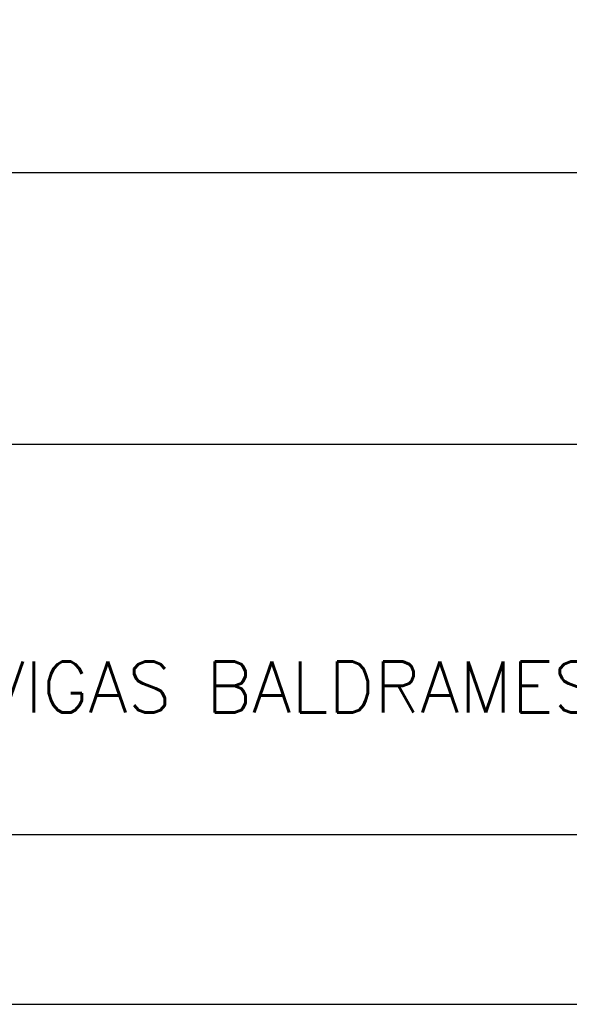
# Model space of a CAD drawing. Extents: x 0 to 116, y 0 to 59.
# Tile 14 of 20: x 104.93 to 108.17, y 0 to 5.8. Entities that reach past the tile are written whole.
import ezdxf

# ---------------------------------------------------------------- set-up
doc = ezdxf.new("R2010")
doc.units = 0
for name, color, linetype in [('1', 7, 'CONTINUOUS'), ('12', 12, 'CONTINUOUS'), ('4', 4, 'CONTINUOUS')]:
    doc.layers.add(name, color=color, linetype=linetype)
doc.styles.get("Standard").update_dxf_attribs({"font": 'ROMANS.SHX'})

msp = doc.modelspace()

# ---------------------------------------------------------------- linework, layer by layer
at = {"layer": '1', "linetype": 'CONTINUOUS'}
for p, q in [((101.199219, 4.900009), (112.482168, 4.900009)), ((101.199219, 3.300049), (115, 3.300049)), ((0, 0), (116, 0))]:
    msp.add_line(p, q, dxfattribs=at)
at = {"layer": '12', "linetype": 'CONTINUOUS'}
msp.add_lwpolyline([(2.5, 1), (115, 1), (115, 58.400002), (2.5, 58.400002), (2.5, 1)], dxfattribs=at)

# ---------------------------------------------------------------- texts
at = {"layer": '4', "linetype": 'CONTINUOUS'}
msp.add_text('DETALHES DAS VIGAS BALDRAMES', height=0.3, dxfattribs=at).set_placement((101.609711, 1.718384))

doc.saveas('drawing.dxf')
